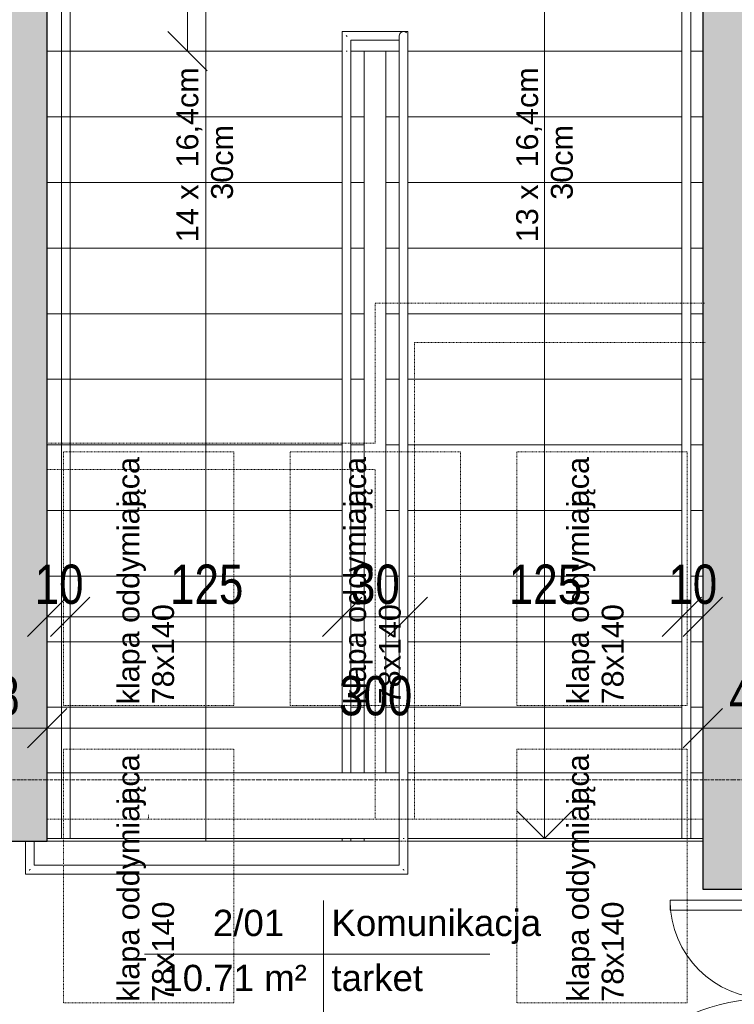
# Model space of a CAD drawing. Header units: centimetres. Extents: x 14827 to 20060, y -10807 to -8443.
# Tile 10 of 21: x 16482 to 16809, y -9471 to -9021. Entities that reach past the tile are written whole.
import ezdxf

# ---------------------------------------------------------------- set-up
doc = ezdxf.new("R2010")
doc.units = ezdxf.units.CM
for name, pattern in [('Aligning Line 1_8_', [0.635, 0.3175, -0.3175]), ('Kreska', [0.635, 0.3175, -0.3175]), ('Linia siatki', [0.9925, 0.47, -0.2175, 0.0875, -0.2175]), ('Ponad', [0.396875, 0.238125, -0.15875])]:
    doc.linetypes.add(name, pattern=pattern)
for name, color, linetype, lineweight in [('A-ANNO-DIMS', 211, 'Continuous', 9), ('A-ANNO-DIMS-100', 211, 'Continuous', 9), ('A-AREA', 32, 'Continuous', 9), ('A-AREA-IDEN', 2, 'Continuous', 9), ('A-DETL', 90, 'Continuous', 9), ('A-DETL-HDLN', 90, 'Kreska', 9), ('A-DETL-THIN', 151, 'Continuous', 9), ('A-DOOR', 31, 'Continuous', 9), ('A-DOOR-FRAM', 31, 'Continuous', 18), ('A-FLOR', 192, 'Continuous', 9), ('A-FLOR-HRAL', 11, 'Continuous', 9), ('A-WALL', 113, 'Continuous', 9), ('A-WALL-PATT', 111, 'Continuous', 25), ('G-ANNO-TEXT', 231, 'Continuous', 9), ('S-GRID', 1, 'Continuous', 9), ('S-STRS', 31, 'Continuous', 9), ('S-STRS-ANNO', 31, 'Continuous', 9)]:
    doc.layers.add(name, color=color, linetype=linetype, lineweight=lineweight)
doc.styles.add('Arial_1', font='arial.ttf', dxfattribs={"height": 12})
doc.styles.add('Arial_2', font='arial.ttf', dxfattribs={"width": 0.8, "height": 18})
doc.styles.add('Arial_3', font='arial.ttf', dxfattribs={"height": 10})
doc.dimstyles.new('Przekątna_-_1_8_mm_Arial', dxfattribs={"dimscale": 30.48, "dimtxt": 18.364669, "dimasz": 0.590551, "dimexe": 0.328084, "dimexo": 0.0625, "dimgap": 0.016404, "dimtad": 1, "dimdec": 0, "dimdsep": 46, "dimtxsty": 'Arial_2', "dimblk1": 'OBLIQUE', "dimblk2": 'OBLIQUE', "dimsah": 1, "dimcen": 0.09, "dimazin": 0, "dimtfac": 1, "dimtdec": 4, "dimtix": 1, "dimtmove": 0, "dimatfit": 3, "dimfxl": 0.328084, "dimfxlon": 1, "dimtvp": 1, "dimtolj": 1, "dimtzin": 0, "dimarcsym": 2})

# ---------------------------------------------------------------- blocks, each defined once
blk = doc.blocks.new('Drzwi-korytarz-niesymetryczne-wpuszczane - 1350 x 2000mm-591046-6_Poziom posadzka II pietra')
at = {"layer": 'A-DOOR', "lineweight": 18}
for p, q in [((-67.5, -6.365), (-67.5, 83.635)), ((-67.5, 83.635), (-63, 83.635)), ((-63, 83.635), (-63, -6.365)), ((67.5, 38.635), (63, 38.635)), ((63, 38.635), (63, -6.365)), ((67.5, -6.365), (67.5, 38.635)), ((-63, -6.365), (-67.5, -6.365)), ((63, -6.365), (67.5, -6.365))]:
    blk.add_line(p, q, dxfattribs=at)
at = {"layer": 'A-DOOR'}
for centre, radius, start, end in [((-67.5, -6.365), 90, 0, 90), ((67.5, -6.365), 45, 90, 180)]:
    blk.add_arc(centre, radius, start, end, dxfattribs=at)
at = {"layer": 'A-DOOR-FRAM'}
for p, q in [((-67.5, -6.365), (-72.5, -6.365)), ((-72.5, -6.365), (-72.5, -21.365)), ((-67.5, -11.34125), (-67.5, -6.365)), ((67.5, -6.365), (67.5, -11.34125)), ((72.5, -6.365), (67.5, -6.365)), ((72.5, -21.365), (72.5, -6.365)), ((-65.9125, -11.34125), (-67.5, -11.34125)), ((-65.9125, -16.44375), (-65.9125, -11.34125)), ((67.5, -11.34125), (65.9125, -11.34125)), ((65.9125, -11.34125), (65.9125, -16.44375)), ((-67.5, -21.365), (-67.5, -16.44375)), ((-67.5, -16.44375), (-65.9125, -16.44375)), ((65.9125, -16.44375), (67.5, -16.44375)), ((67.5, -16.44375), (67.5, -21.365)), ((-72.5, -21.365), (-67.5, -21.365)), ((67.5, -21.365), (72.5, -21.365))]:
    blk.add_line(p, q, dxfattribs=at)
blk = doc.blocks.new('Typ poręczy górnej - Górna poręcz_wewnętrzny_-702195-6_Poziom posadzka II pietra')
at = {"layer": 'A-FLOR-HRAL'}
for p, q in [((16657.66, -9026.43), (16629.58, -9026.43)), ((16629.58, -9026.43), (16629.58, -9034.96)), ((16655.66, -9028.43), (16655.66, -9395.98)), ((16659.66, -9395.98), (16659.66, -9028.43)), ((16633.58, -9030.43), (16655.66, -9030.43)), ((16633.58, -9034.96), (16633.58, -9030.43)), ((16629.58, -9034.96), (16629.58, -9365.47)), ((16633.58, -9365.47), (16633.58, -9034.96)), ((16484.58, -9396.71), (16484.58, -9411.75)), ((16488.58, -9407.75), (16488.58, -9396.71)), ((16629.58, -9395.47), (16629.58, -9396.71)), ((16633.58, -9396.71), (16633.58, -9395.47)), ((16655.66, -9395.98), (16655.66, -9407.75)), ((16659.66, -9411.75), (16659.66, -9395.98)), ((16655.66, -9407.75), (16488.58, -9407.75)), ((16484.58, -9411.75), (16659.66, -9411.75))]:
    blk.add_line(p, q, dxfattribs=at)
at = {"layer": 'A-FLOR-HRAL', "flags": 128}
for points in [[(16657.66, -9026.43), (16657.14, -9026.5), (16656.66, -9026.7), (16656.25, -9027.02), (16655.93, -9027.43), (16655.73, -9027.92), (16655.66, -9028.43)], [(16655.66, -9028.43), (16655.73, -9027.92), (16655.93, -9027.43), (16656.25, -9027.02), (16656.66, -9026.7), (16657.14, -9026.5), (16657.66, -9026.43), (16658.18, -9026.5), (16658.66, -9026.7), (16659.08, -9027.02)], [(16659.08, -9027.02), (16658.66, -9026.7), (16658.18, -9026.5), (16657.66, -9026.43)]]:
    blk.add_lwpolyline(points, dxfattribs=at)
at = {"layer": 'A-FLOR-HRAL'}
for points, knots in [([(16631.35, -9028.2), (16631.38, -9028.23), (16631.46, -9028.31), (16631.58, -9028.43), (16631.7, -9028.55), (16631.78, -9028.63), (16631.82, -9028.67)], [-0.53727163, -0.53727163, -0.53727163, -0.53727163, -0.52083333, -0.5, -0.47916667, -0.46272837, -0.46272837, -0.46272837, -0.46272837]), ([(16486.82, -9409.52), (16486.78, -9409.56), (16486.7, -9409.63), (16486.58, -9409.75), (16486.46, -9409.88), (16486.38, -9409.95), (16486.35, -9409.99)], [0.46272837, 0.46272837, 0.46272837, 0.46272837, 0.47916667, 0.5, 0.52083333, 0.53727163, 0.53727163, 0.53727163, 0.53727163]), ([(16657.43, -9409.52), (16657.46, -9409.56), (16657.54, -9409.63), (16657.66, -9409.75), (16657.78, -9409.88), (16657.86, -9409.95), (16657.9, -9409.99)], [0.46272837, 0.46272837, 0.46272837, 0.46272837, 0.47916667, 0.5, 0.52083333, 0.53727163, 0.53727163, 0.53727163, 0.53727163])]:
    blk.add_open_spline(points, degree=3, knots=knots, dxfattribs=at)
for points in [[(16631.79, -9035.47), (16631.72, -9035.47), (16631.58, -9035.47), (16631.45, -9035.47), (16631.38, -9035.47)], [(16657.46, -9395.48), (16657.53, -9395.47), (16657.66, -9395.47), (16657.8, -9395.47), (16657.87, -9395.48)]]:
    blk.add_open_spline(points, degree=3, dxfattribs=at)
blk = doc.blocks.new('Typ poręczy górnej - Górna poręcz_wewnętrzny_-V4-6_Poziom posadzka II pietra')
at = {"layer": 'A-FLOR-HRAL'}
for p, q in [((16629.58, -9026.43), (16659.66, -9026.43)), ((16629.58, -9035.47), (16629.58, -9026.43)), ((16659.66, -9026.43), (16659.66, -9395.47)), ((16633.58, -9030.43), (16655.66, -9030.43)), ((16633.58, -9035.47), (16633.58, -9030.43)), ((16655.66, -9030.43), (16655.66, -9395.47)), ((16629.58, -9365.47), (16629.58, -9035.47)), ((16633.58, -9365.47), (16633.58, -9035.47)), ((16484.58, -9411.75), (16484.58, -9396.71)), ((16488.58, -9407.75), (16488.58, -9396.71)), ((16629.58, -9396.71), (16629.58, -9395.47)), ((16633.58, -9396.71), (16633.58, -9395.47)), ((16655.66, -9395.47), (16655.66, -9407.75)), ((16659.66, -9395.47), (16659.66, -9411.75)), ((16655.66, -9407.75), (16488.58, -9407.75)), ((16659.66, -9411.75), (16484.58, -9411.75))]:
    blk.add_line(p, q, dxfattribs=at)
blk = doc.blocks.new('Typ poręczy górnej - Górna poręcz_wewnętrzny_-712690-6_Poziom posadzka II pietra')
at = {"layer": 'A-FLOR-HRAL'}
for p, q in [((16785.08, -9005.47), (16785.08, -9036.43)), ((16789.08, -9036.43), (16789.08, -9005.47)), ((16785.08, -9036.43), (16785.08, -9395.47)), ((16789.08, -9395.47), (16789.08, -9036.43))]:
    blk.add_line(p, q, dxfattribs=at)
at = {"layer": 'A-FLOR-HRAL', "flags": 128}
for points in [[(16786.88, -9005.47), (16787.08, -9005.47), (16787.29, -9005.47)], [(16787.29, -9395.47), (16787.08, -9395.47), (16786.88, -9395.47)]]:
    blk.add_lwpolyline(points, dxfattribs=at)
blk = doc.blocks.new('Typ poręczy górnej - Górna poręcz_wewnętrzny_-V5-6_Poziom posadzka II pietra')
at = {"layer": 'A-FLOR-HRAL'}
for p, q in [((16789.08, -9005.47), (16785.08, -9005.47)), ((16785.08, -9005.47), (16785.08, -9395.47)), ((16789.08, -9005.47), (16789.08, -9395.47)), ((16789.08, -9395.47), (16785.08, -9395.47))]:
    blk.add_line(p, q, dxfattribs=at)
blk = doc.blocks.new('Etyk_pom_1_mala - Etyk_pom_1_mala-219433-6_Poziom posadzka II pietra')
at = {"layer": 'A-AREA-IDEN'}
for p, q in [((-0.0958, 0.1444), (-0.0958, -0.3781)), ((-0.9154, -0.1015), (0.6661, -0.1015))]:
    blk.add_line(p, q, dxfattribs=at)
blk = doc.blocks.new('DIMBLOCK159-6_Poziom posadzka II pietra')
at = {"layer": 'A-ANNO-DIMS-100'}
for p, q in [((16446.62, -9345.03), (16446.62, -9335.03)), ((16494.62, -9345.03), (16494.62, -9335.03)), ((16446.62, -9345.03), (16455.62, -9336.03)), ((16494.62, -9345.03), (16503.62, -9336.03)), ((16446.62, -9345.03), (16437.62, -9354.03)), ((16446.62, -9345.03), (16494.62, -9345.03)), ((16446.62, -9345.03), (16446.62, -9355.03)), ((16494.62, -9345.03), (16485.62, -9354.03)), ((16494.62, -9345.03), (16494.62, -9355.03))]:
    blk.add_line(p, q, dxfattribs=at)
at = {"layer": 'A-ANNO-DIMS-100', "color": 0, "insert": (16459.6, -9321.16), "char_height": 18, "width": 26.4451, "attachment_point": 1, "line_spacing_factor": 0.941778, "style": 'Arial_2'}
blk.add_mtext('48', dxfattribs=at)
blk = doc.blocks.new('_Oblique')
at = {"color": 0, "linetype": 'ByBlock', "lineweight": -2}
blk.add_line((-0.5, -0.5), (0.5, 0.5), dxfattribs=at)
blk = doc.blocks.new('DIMBLOCK160-6_Poziom posadzka II pietra')
at = {"layer": 'A-ANNO-DIMS-100'}
for p, q in [((16494.62, -9345.03), (16494.62, -9335.03)), ((16794.62, -9345.03), (16794.62, -9335.03)), ((16494.62, -9345.03), (16503.62, -9336.03)), ((16794.62, -9345.03), (16803.62, -9336.03)), ((16494.62, -9345.03), (16485.62, -9354.03)), ((16494.62, -9345.03), (16794.62, -9345.03)), ((16494.62, -9345.03), (16494.62, -9355.03)), ((16794.62, -9345.03), (16785.62, -9354.03)), ((16794.62, -9345.03), (16794.62, -9355.03))]:
    blk.add_line(p, q, dxfattribs=at)
at = {"layer": 'A-ANNO-DIMS-100', "color": 0, "insert": (16628.09, -9321.16), "char_height": 18, "width": 39.6677, "attachment_point": 1, "line_spacing_factor": 0.941778, "style": 'Arial_2'}
blk.add_mtext('300', dxfattribs=at)
blk = doc.blocks.new('DIMBLOCK161-6_Poziom posadzka II pietra')
at = {"layer": 'A-ANNO-DIMS-100'}
for p, q in [((16794.62, -9345.03), (16794.62, -9335.03)), ((16840.62, -9345.03), (16840.62, -9335.03)), ((16794.62, -9345.03), (16803.62, -9336.03)), ((16840.62, -9345.03), (16849.62, -9336.03)), ((16794.62, -9345.03), (16785.62, -9354.03)), ((16794.62, -9345.03), (16840.62, -9345.03)), ((16794.62, -9345.03), (16794.62, -9355.03)), ((16840.62, -9345.03), (16831.62, -9354.03)), ((16840.62, -9345.03), (16840.62, -9355.03))]:
    blk.add_line(p, q, dxfattribs=at)
at = {"layer": 'A-ANNO-DIMS-100', "color": 0, "insert": (16806.6, -9321.16), "char_height": 18, "width": 26.4451, "attachment_point": 1, "line_spacing_factor": 0.941778, "style": 'Arial_2'}
blk.add_mtext('46', dxfattribs=at)
blk = doc.blocks.new('DIMBLOCK251-6_Poziom posadzka II pietra')
at = {"layer": 'A-ANNO-DIMS-100'}
for p, q in [((16558.83, -8875.47), (16549.83, -8866.47)), ((16558.83, -8875.47), (16548.83, -8875.47)), ((16558.83, -9035.47), (16558.83, -8875.47)), ((16558.83, -8875.47), (16567.83, -8884.47)), ((16558.83, -8875.47), (16568.83, -8875.47)), ((16558.83, -9035.47), (16549.83, -9026.47)), ((16558.83, -9035.47), (16548.83, -9035.47)), ((16558.83, -9035.47), (16567.83, -9044.47)), ((16558.83, -9035.47), (16568.83, -9035.47))]:
    blk.add_line(p, q, dxfattribs=at)
at = {"layer": 'A-ANNO-DIMS-100', "color": 0, "insert": (16534.96, -8972), "char_height": 18, "width": 39.6677, "attachment_point": 1, "rotation": 90, "line_spacing_factor": 0.941778, "style": 'Arial_2'}
blk.add_mtext('160', dxfattribs=at)
blk = doc.blocks.new('DIMBLOCK252-6_Poziom posadzka II pietra')
at = {"layer": 'A-ANNO-DIMS-100'}
for p, q in [((16494.62, -9294.06), (16494.62, -9284.06)), ((16494.62, -9294.06), (16503.62, -9285.06)), ((16505.08, -9294.06), (16505.08, -9284.06)), ((16505.08, -9294.06), (16514.08, -9285.06)), ((16494.62, -9294.06), (16485.62, -9303.06)), ((16494.62, -9294.06), (16505.08, -9294.06)), ((16494.62, -9294.06), (16494.62, -9304.06)), ((16505.08, -9294.06), (16496.08, -9303.06)), ((16505.08, -9294.06), (16505.08, -9304.06))]:
    blk.add_line(p, q, dxfattribs=at)
at = {"layer": 'A-ANNO-DIMS-100', "color": 0, "insert": (16488.83, -9270.19), "char_height": 18, "width": 26.4451, "attachment_point": 1, "line_spacing_factor": 0.941778, "style": 'Arial_2'}
blk.add_mtext('10', dxfattribs=at)
blk = doc.blocks.new('DIMBLOCK253-6_Poziom posadzka II pietra')
at = {"layer": 'A-ANNO-DIMS-100'}
for p, q in [((16505.08, -9294.06), (16505.08, -9284.06)), ((16505.08, -9294.06), (16514.08, -9285.06)), ((16629.58, -9294.06), (16629.58, -9284.06)), ((16629.58, -9294.06), (16638.58, -9285.06)), ((16505.08, -9294.06), (16496.08, -9303.06)), ((16505.08, -9294.06), (16629.58, -9294.06)), ((16505.08, -9294.06), (16505.08, -9304.06)), ((16629.58, -9294.06), (16620.58, -9303.06)), ((16629.58, -9294.06), (16629.58, -9304.06))]:
    blk.add_line(p, q, dxfattribs=at)
at = {"layer": 'A-ANNO-DIMS-100', "color": 0, "insert": (16550.8, -9270.19), "char_height": 18, "width": 39.6677, "attachment_point": 1, "line_spacing_factor": 0.941778, "style": 'Arial_2'}
blk.add_mtext('125', dxfattribs=at)
blk = doc.blocks.new('DIMBLOCK254-6_Poziom posadzka II pietra')
at = {"layer": 'A-ANNO-DIMS-100'}
for p, q in [((16629.58, -9294.06), (16629.58, -9284.06)), ((16629.58, -9294.06), (16638.58, -9285.06)), ((16659.66, -9294.06), (16659.66, -9284.06)), ((16659.66, -9294.06), (16668.66, -9285.06)), ((16629.58, -9294.06), (16620.58, -9303.06)), ((16629.58, -9294.06), (16659.66, -9294.06)), ((16629.58, -9294.06), (16629.58, -9304.06)), ((16659.66, -9294.06), (16650.66, -9303.06)), ((16659.66, -9294.06), (16659.66, -9304.06))]:
    blk.add_line(p, q, dxfattribs=at)
at = {"layer": 'A-ANNO-DIMS-100', "color": 0, "insert": (16633.6, -9270.19), "char_height": 18, "width": 26.4451, "attachment_point": 1, "line_spacing_factor": 0.941778, "style": 'Arial_2'}
blk.add_mtext('30', dxfattribs=at)
blk = doc.blocks.new('DIMBLOCK255-6_Poziom posadzka II pietra')
at = {"layer": 'A-ANNO-DIMS-100'}
for p, q in [((16659.66, -9294.06), (16659.66, -9284.06)), ((16659.66, -9294.06), (16668.66, -9285.06)), ((16785.08, -9294.06), (16785.08, -9284.06)), ((16785.08, -9294.06), (16794.08, -9285.06)), ((16659.66, -9294.06), (16650.66, -9303.06)), ((16659.66, -9294.06), (16785.08, -9294.06)), ((16659.66, -9294.06), (16659.66, -9304.06)), ((16785.08, -9294.06), (16776.08, -9303.06)), ((16785.08, -9294.06), (16785.08, -9304.06))]:
    blk.add_line(p, q, dxfattribs=at)
at = {"layer": 'A-ANNO-DIMS-100', "color": 0, "insert": (16705.84, -9270.19), "char_height": 18, "width": 39.6677, "attachment_point": 1, "line_spacing_factor": 0.941778, "style": 'Arial_2'}
blk.add_mtext('125', dxfattribs=at)
blk = doc.blocks.new('DIMBLOCK256-6_Poziom posadzka II pietra')
at = {"layer": 'A-ANNO-DIMS-100'}
for p, q in [((16785.08, -9294.06), (16785.08, -9284.06)), ((16785.08, -9294.06), (16794.08, -9285.06)), ((16794.62, -9294.06), (16794.62, -9284.06)), ((16794.62, -9294.06), (16803.62, -9285.06)), ((16785.08, -9294.06), (16776.08, -9303.06)), ((16785.08, -9294.06), (16794.62, -9294.06)), ((16785.08, -9294.06), (16785.08, -9304.06)), ((16794.62, -9294.06), (16785.62, -9303.06)), ((16794.62, -9294.06), (16794.62, -9304.06))]:
    blk.add_line(p, q, dxfattribs=at)
at = {"layer": 'A-ANNO-DIMS-100', "color": 0, "insert": (16778.83, -9270.19), "char_height": 18, "width": 26.4451, "attachment_point": 1, "line_spacing_factor": 0.941778, "style": 'Arial_2'}
blk.add_mtext('10', dxfattribs=at)

msp = doc.modelspace()

# ---------------------------------------------------------------- hatches: boundary and pattern name
at = {"layer": 'A-WALL-PATT', "lineweight": 9}
h = msp.add_hatch(color=256, dxfattribs=at)
h.paths.add_polyline_path([(16794.62, -10352.71), (16840.62, -10352.71), (16840.62, -9563.71), (16794.62, -9563.71), (16794.62, -10350.71)])
h.paths.add_polyline_path([(16794.62, -9418.71), (16840.62, -9418.71), (16840.62, -8812.71), (16794.62, -8812.71), (16794.62, -9364.86)])
msp.add_hatch(color=256, dxfattribs=at).paths.add_polyline_path([(16483.27, -9396.71), (16494.62, -9396.71), (16494.62, -8875.71), (16446.62, -8875.71), (16446.62, -9396.71)])

# ---------------------------------------------------------------- linework, layer by layer
at = {"layer": 'A-AREA'}
for p, q in [((16655.66, -9396.71), (16494.62, -9396.71)), ((16794.62, -9396.71), (16659.66, -9396.71))]:
    msp.add_line(p, q, dxfattribs=at)
at = {"layer": 'A-DETL', "linetype": 'Aligning Line 1_8_'}
for p, q in [((16502.02, -9218.64), (16580.02, -9218.64)), ((16502.02, -9334.64), (16502.02, -9218.64)), ((16580.02, -9218.64), (16580.02, -9334.64)), ((16605.77, -9218.64), (16683.77, -9218.64)), ((16605.77, -9334.64), (16605.77, -9218.64)), ((16683.77, -9218.64), (16683.77, -9334.64)), ((16709.52, -9218.64), (16787.52, -9218.64)), ((16709.52, -9334.64), (16709.52, -9218.64)), ((16787.52, -9218.64), (16787.52, -9334.64)), ((16580.02, -9334.64), (16502.02, -9334.64)), ((16683.77, -9334.64), (16605.77, -9334.64)), ((16787.52, -9334.64), (16709.52, -9334.64)), ((16502.02, -9354.64), (16580.02, -9354.64)), ((16502.02, -9470.64), (16502.02, -9354.64)), ((16580.02, -9354.64), (16580.02, -9470.64)), ((16709.52, -9354.64), (16787.52, -9354.64)), ((16709.52, -9470.64), (16709.52, -9354.64)), ((16787.52, -9354.64), (16787.52, -9470.64)), ((16580.02, -9470.64), (16502.02, -9470.64)), ((16787.52, -9470.64), (16709.52, -9470.64))]:
    msp.add_line(p, q, dxfattribs=at)
at = {"layer": 'A-DETL-HDLN'}
for p, q in [((16644.62, -9150.71), (16795.62, -9150.71)), ((16644.62, -9214.71), (16644.62, -9150.71)), ((16662.62, -9168.71), (16662.62, -9386.71)), ((16662.62, -9168.71), (16795.62, -9168.71)), ((16644.62, -9214.71), (16495.16, -9214.71)), ((16494.62, -9226.71), (16644.62, -9226.71)), ((16644.62, -9386.71), (16644.62, -9226.71)), ((16794.62, -9386.71), (16494.62, -9386.71)), ((16540.87, -9386.71), (16540.87, -9384.71)), ((16494.62, -9396.71), (16794.62, -9396.71))]:
    msp.add_line(p, q, dxfattribs=at)
at = {"layer": 'A-DETL-THIN'}
for p, q in [((16501.08, -9395.47), (16501.08, -9005.47)), ((16505.08, -9005.47), (16505.08, -9395.47)), ((16653.52, -9365.47), (16628.08, -9365.47)), ((16649.62, -9365.47), (16629.58, -9365.47)), ((16505.08, -9395.47), (16501.08, -9395.47)), ((16628.08, -9395.47), (16653.52, -9395.47)), ((16649.62, -9395.47), (16629.58, -9395.47))]:
    msp.add_line(p, q, dxfattribs=at)
at = {"layer": 'A-FLOR'}
for p, q in [((16655.66, -9396.71), (16494.62, -9396.71)), ((16794.62, -9396.71), (16659.66, -9396.71))]:
    msp.add_line(p, q, dxfattribs=at)
at = {"layer": 'A-WALL', "lineweight": 25}
for p, q in [((16494.62, -9396.71), (16494.62, -8875.71)), ((16794.62, -8875.71), (16794.62, -9418.71)), ((16446.62, -9396.71), (16494.62, -9396.71)), ((16794.62, -9418.71), (16824.62, -9418.71))]:
    msp.add_line(p, q, dxfattribs=at)
at = {"layer": 'S-GRID', "linetype": 'Linia siatki'}
msp.add_line((14827.42, -9368.71), (18350.45, -9368.71), dxfattribs=at)
at = {"layer": 'S-STRS'}
for p, q in [((16494.62, -9035.47), (16629.58, -9035.47)), ((16633.58, -9035.47), (16639.62, -9035.47)), ((16639.62, -9035.47), (16649.62, -9035.47)), ((16639.62, -9065.47), (16639.62, -9035.47)), ((16655.66, -9035.47), (16649.62, -9035.47)), ((16649.62, -9035.47), (16649.62, -9065.47)), ((16785.08, -9035.47), (16659.66, -9035.47)), ((16794.62, -9035.47), (16789.08, -9035.47)), ((16494.62, -9065.47), (16629.58, -9065.47)), ((16633.58, -9065.47), (16639.62, -9065.47)), ((16639.62, -9095.47), (16639.62, -9065.47)), ((16649.62, -9065.47), (16649.62, -9095.47)), ((16655.66, -9065.47), (16649.62, -9065.47)), ((16785.08, -9065.47), (16659.66, -9065.47)), ((16794.62, -9065.47), (16789.08, -9065.47)), ((16494.62, -9095.47), (16629.58, -9095.47)), ((16633.58, -9095.47), (16639.62, -9095.47)), ((16639.62, -9125.47), (16639.62, -9095.47)), ((16649.62, -9095.47), (16649.62, -9125.47)), ((16655.66, -9095.47), (16649.62, -9095.47)), ((16785.08, -9095.47), (16659.66, -9095.47)), ((16794.62, -9095.47), (16789.08, -9095.47)), ((16494.62, -9125.47), (16629.58, -9125.47)), ((16633.58, -9125.47), (16639.62, -9125.47)), ((16639.62, -9155.47), (16639.62, -9125.47)), ((16649.62, -9125.47), (16649.62, -9155.47)), ((16655.66, -9125.47), (16649.62, -9125.47)), ((16785.08, -9125.47), (16659.66, -9125.47)), ((16794.62, -9125.47), (16789.08, -9125.47)), ((16494.62, -9155.47), (16629.58, -9155.47)), ((16633.58, -9155.47), (16639.62, -9155.47)), ((16639.62, -9185.47), (16639.62, -9155.47)), ((16649.62, -9155.47), (16649.62, -9185.47)), ((16655.66, -9155.47), (16649.62, -9155.47)), ((16785.08, -9155.47), (16659.66, -9155.47)), ((16794.62, -9155.47), (16789.08, -9155.47)), ((16494.62, -9185.47), (16629.58, -9185.47)), ((16633.58, -9185.47), (16639.62, -9185.47)), ((16639.62, -9215.47), (16639.62, -9185.47)), ((16649.62, -9185.47), (16649.62, -9215.47)), ((16655.66, -9185.47), (16649.62, -9185.47)), ((16785.08, -9185.47), (16659.66, -9185.47)), ((16794.62, -9185.47), (16789.08, -9185.47)), ((16494.62, -9215.47), (16629.58, -9215.47)), ((16633.58, -9215.47), (16639.62, -9215.47)), ((16639.62, -9245.47), (16639.62, -9215.47)), ((16649.62, -9215.47), (16649.62, -9245.47)), ((16655.66, -9215.47), (16649.62, -9215.47)), ((16785.08, -9215.47), (16659.66, -9215.47)), ((16794.62, -9215.47), (16789.08, -9215.47)), ((16494.62, -9245.47), (16629.58, -9245.47)), ((16633.58, -9245.47), (16639.62, -9245.47)), ((16639.62, -9275.47), (16639.62, -9245.47)), ((16649.62, -9245.47), (16649.62, -9275.47)), ((16655.66, -9245.47), (16649.62, -9245.47)), ((16785.08, -9245.47), (16659.66, -9245.47)), ((16794.62, -9245.47), (16789.08, -9245.47)), ((16494.62, -9275.47), (16629.58, -9275.47)), ((16633.58, -9275.47), (16639.62, -9275.47)), ((16639.62, -9305.47), (16639.62, -9275.47)), ((16649.62, -9275.47), (16649.62, -9305.47)), ((16655.66, -9275.47), (16649.62, -9275.47)), ((16785.08, -9275.47), (16659.66, -9275.47)), ((16794.62, -9275.47), (16789.08, -9275.47)), ((16494.62, -9305.47), (16629.58, -9305.47)), ((16633.58, -9305.47), (16639.62, -9305.47)), ((16639.62, -9335.47), (16639.62, -9305.47)), ((16649.62, -9305.47), (16649.62, -9335.47)), ((16655.66, -9305.47), (16649.62, -9305.47)), ((16785.08, -9305.47), (16659.66, -9305.47)), ((16794.62, -9305.47), (16789.08, -9305.47)), ((16494.62, -9335.47), (16629.58, -9335.47)), ((16633.58, -9335.47), (16639.62, -9335.47)), ((16639.62, -9365.47), (16639.62, -9335.47)), ((16649.62, -9335.47), (16649.62, -9365.47)), ((16655.66, -9335.47), (16649.62, -9335.47)), ((16785.08, -9335.47), (16659.66, -9335.47)), ((16794.62, -9335.47), (16789.08, -9335.47)), ((16494.62, -9365.47), (16628.08, -9365.47)), ((16655.66, -9365.47), (16653.52, -9365.47)), ((16785.08, -9365.47), (16659.66, -9365.47)), ((16794.62, -9365.47), (16789.08, -9365.47)), ((16494.62, -9395.47), (16628.08, -9395.47)), ((16639.62, -9396.71), (16639.62, -9395.47)), ((16655.66, -9395.47), (16653.52, -9395.47)), ((16785.08, -9395.47), (16659.66, -9395.47)), ((16794.62, -9395.47), (16789.08, -9395.47))]:
    msp.add_line(p, q, dxfattribs=at)
at = {"layer": 'S-STRS', "linetype": 'Ponad'}
for p, q in [((16494.62, -9035.47), (16629.58, -9035.47)), ((16633.58, -9035.47), (16639.62, -9035.47)), ((16655.66, -9035.47), (16649.62, -9035.47)), ((16785.08, -9035.47), (16659.66, -9035.47)), ((16794.62, -9035.47), (16789.08, -9035.47)), ((16494.62, -9065.47), (16629.58, -9065.47)), ((16633.58, -9065.47), (16639.62, -9065.47)), ((16655.66, -9065.47), (16649.62, -9065.47)), ((16785.08, -9065.47), (16659.66, -9065.47)), ((16794.62, -9065.47), (16789.08, -9065.47)), ((16494.62, -9095.47), (16629.58, -9095.47)), ((16633.58, -9095.47), (16639.62, -9095.47)), ((16655.66, -9095.47), (16649.62, -9095.47)), ((16785.08, -9095.47), (16659.66, -9095.47)), ((16794.62, -9095.47), (16789.08, -9095.47)), ((16494.62, -9125.47), (16629.58, -9125.47)), ((16633.58, -9125.47), (16639.62, -9125.47)), ((16655.66, -9125.47), (16649.62, -9125.47)), ((16785.08, -9125.47), (16659.66, -9125.47)), ((16794.62, -9125.47), (16789.08, -9125.47)), ((16494.62, -9155.47), (16629.58, -9155.47)), ((16633.58, -9155.47), (16639.62, -9155.47)), ((16655.66, -9155.47), (16649.62, -9155.47)), ((16785.08, -9155.47), (16659.66, -9155.47)), ((16794.62, -9155.47), (16789.08, -9155.47)), ((16494.62, -9185.47), (16629.58, -9185.47)), ((16633.58, -9185.47), (16639.62, -9185.47)), ((16655.66, -9185.47), (16649.62, -9185.47)), ((16785.08, -9185.47), (16659.66, -9185.47)), ((16794.62, -9185.47), (16789.08, -9185.47)), ((16494.62, -9215.47), (16629.58, -9215.47)), ((16633.58, -9215.47), (16639.62, -9215.47)), ((16655.66, -9215.47), (16649.62, -9215.47)), ((16785.08, -9215.47), (16659.66, -9215.47)), ((16794.62, -9215.47), (16789.08, -9215.47)), ((16494.62, -9245.47), (16629.58, -9245.47)), ((16633.58, -9245.47), (16639.62, -9245.47)), ((16655.66, -9245.47), (16649.62, -9245.47)), ((16785.08, -9245.47), (16659.66, -9245.47)), ((16794.62, -9245.47), (16789.08, -9245.47)), ((16494.62, -9275.47), (16629.58, -9275.47)), ((16633.58, -9275.47), (16639.62, -9275.47)), ((16655.66, -9275.47), (16649.62, -9275.47)), ((16785.08, -9275.47), (16659.66, -9275.47)), ((16794.62, -9275.47), (16789.08, -9275.47)), ((16494.62, -9305.47), (16629.58, -9305.47)), ((16633.58, -9305.47), (16639.62, -9305.47)), ((16655.66, -9305.47), (16649.62, -9305.47)), ((16785.08, -9305.47), (16659.66, -9305.47)), ((16794.62, -9305.47), (16789.08, -9305.47)), ((16494.62, -9335.47), (16629.58, -9335.47)), ((16633.58, -9335.47), (16639.62, -9335.47)), ((16655.66, -9335.47), (16649.62, -9335.47)), ((16785.08, -9335.47), (16659.66, -9335.47)), ((16794.62, -9335.47), (16789.08, -9335.47)), ((16494.62, -9365.47), (16628.08, -9365.47)), ((16655.66, -9365.47), (16653.52, -9365.47)), ((16785.08, -9365.47), (16659.66, -9365.47)), ((16794.62, -9365.47), (16789.08, -9365.47)), ((16494.62, -9395.47), (16628.08, -9395.47))]:
    msp.add_line(p, q, dxfattribs=at)
at = {"layer": 'S-STRS-ANNO'}
for p, q in [((16567.12, -9035.47), (16567.12, -8955.47)), ((16722.12, -8955.47), (16722.12, -9035.47)), ((16567.12, -9065.47), (16567.12, -9035.47)), ((16722.12, -9035.47), (16722.12, -9065.47)), ((16567.12, -9095.47), (16567.12, -9065.47)), ((16722.12, -9065.47), (16722.12, -9095.47)), ((16567.12, -9125.47), (16567.12, -9095.47)), ((16722.12, -9095.47), (16722.12, -9125.47)), ((16567.12, -9155.47), (16567.12, -9125.47)), ((16722.12, -9125.47), (16722.12, -9155.47)), ((16567.12, -9185.47), (16567.12, -9155.47)), ((16722.12, -9155.47), (16722.12, -9185.47)), ((16567.12, -9215.47), (16567.12, -9185.47)), ((16722.12, -9185.47), (16722.12, -9215.47)), ((16567.12, -9245.47), (16567.12, -9215.47)), ((16722.12, -9215.47), (16722.12, -9245.47)), ((16567.12, -9275.47), (16567.12, -9245.47)), ((16722.12, -9245.47), (16722.12, -9275.47)), ((16567.12, -9305.47), (16567.12, -9275.47)), ((16722.12, -9275.47), (16722.12, -9305.47)), ((16567.12, -9335.47), (16567.12, -9305.47)), ((16722.12, -9305.47), (16722.12, -9335.47)), ((16567.12, -9365.47), (16567.12, -9335.47)), ((16722.12, -9335.47), (16722.12, -9365.47)), ((16567.12, -9395.47), (16567.12, -9365.47)), ((16722.12, -9365.47), (16722.12, -9395.47)), ((16722.12, -9395.47), (16709.62, -9382.97)), ((16722.12, -9395.47), (16734.62, -9382.97)), ((16567.12, -9396.71), (16567.12, -9395.47))]:
    msp.add_line(p, q, dxfattribs=at)

# ---------------------------------------------------------------- block references
at = {"layer": 'A-AREA-IDEN', "xscale": 99.99999999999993, "yscale": 99.99999999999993, "zscale": 99.99999999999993}
msp.add_blockref('Etyk_pom_1_mala - Etyk_pom_1_mala-219433-6_Poziom posadzka II pietra', (16630.58, -9438.26), dxfattribs=at)
at = {"layer": 'A-DOOR', "rotation": 89.99999999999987}
msp.add_blockref('Drzwi-korytarz-niesymetryczne-wpuszczane - 1350 x 2000mm-591046-6_Poziom posadzka II pietra', (16818.26, -9491.21), dxfattribs=at)
at = {"layer": 'A-FLOR-HRAL'}
for name in ['Typ poręczy górnej - Górna poręcz_wewnętrzny_-712690-6_Poziom posadzka II pietra', 'Typ poręczy górnej - Górna poręcz_wewnętrzny_-V5-6_Poziom posadzka II pietra', 'Typ poręczy górnej - Górna poręcz_wewnętrzny_-702195-6_Poziom posadzka II pietra', 'Typ poręczy górnej - Górna poręcz_wewnętrzny_-V4-6_Poziom posadzka II pietra']:
    msp.add_blockref(name, (0, 0), dxfattribs=at)

# ---------------------------------------------------------------- texts
at = {"layer": 'A-AREA-IDEN', "char_height": 12, "attachment_point": 1, "style": 'Arial_1'}
for s, insert, width in [('2/01', (16570.39, -9428.09), 42.4894), ('Komunikacja', (16624.67, -9428.09), 124.2616), ('10.71 m²', (16547.26, -9453.26), 85.7806), ('tarket', (16624.67, -9453.26), 55.3164)]:
    msp.add_mtext(s, dxfattribs=dict(at, insert=insert, width=width))
at = {"layer": 'G-ANNO-TEXT', "color": 7, "char_height": 10, "attachment_point": 1, "rotation": 90, "style": 'Arial_3'}
for s, insert, width in [('14 x  16,4cm', (16553.71, -9122.76), 97.0042), ('13 x  16,4cm', (16709.21, -9122.76), 97.0042), ('     30cm', (16569.58, -9122.76), 64.9367), ('     30cm', (16725.08, -9122.76), 64.9367), ('ąca ', (16526.73, -9243.53), 32.8692), ('ąca ', (16630.48, -9243.53), 32.8692), ('ąca ', (16732.48, -9243.53), 32.8692), ('klapa oddymiaj', (16526.73, -9334.15), 109.8312), ('klapa oddymiaj', (16630.48, -9334.15), 109.8312), ('klapa oddymiaj', (16732.48, -9334.15), 109.8312), ('78x140', (16542.6, -9334.15), 56.1181), ('78x140', (16646.35, -9334.15), 56.1181), ('78x140', (16748.35, -9334.15), 56.1181), ('ąca ', (16526.73, -9379.53), 32.8692), ('ąca ', (16732.48, -9379.53), 32.8692), ('klapa oddymiaj', (16526.73, -9470.15), 109.8312), ('klapa oddymiaj', (16732.48, -9470.15), 109.8312), ('78x140', (16542.6, -9470.15), 56.1181), ('78x140', (16748.35, -9470.15), 56.1181)]:
    msp.add_mtext(s, dxfattribs=dict(at, insert=insert, width=width))

# ---------------------------------------------------------------- dimensions: what is measured, and where the dimension line sits
at = {"layer": 'A-ANNO-DIMS'}
dim = msp.add_linear_dim(base=(16558.83, -8875.47), p1=(16548.83, -9035.47), p2=(16548.83, -8875.47), angle=90, dimstyle='Przekątna_-_1_8_mm_Arial', override={"dimpost": '<>', "dimfxl": 160}, dxfattribs=at)
dim.commit()
dim.dimension.update_dxf_attribs({"geometry": 'DIMBLOCK251-6_Poziom posadzka II pietra', "text_midpoint": (16549.14, -8955.47)})
for base, p1, p2, override, picture, middle in [((16505.08, -9294.06), (16494.62, -9284.06), (16505.08, -9284.06), {"dimpost": '<>', "dimfxl": 10.46}, 'DIMBLOCK252-6_Poziom posadzka II pietra', (16499.85, -9284.37)), ((16629.58255481, -9294.06200678), (16505.08255481, -9284.06200678), (16629.58255481, -9284.06200678), {"dimpost": '<>', "dimfxl": 124.5}, 'DIMBLOCK253-6_Poziom posadzka II pietra', (16567.33255481, -9284.37169295)), ((16659.66, -9294.06), (16629.58, -9284.06), (16659.66, -9284.06), {"dimpost": '<>', "dimfxl": 30.08}, 'DIMBLOCK254-6_Poziom posadzka II pietra', (16644.62, -9284.37)), ((16785.08, -9294.06), (16659.66, -9284.06), (16785.08, -9284.06), {"dimpost": '<>', "dimfxl": 125.42}, 'DIMBLOCK255-6_Poziom posadzka II pietra', (16722.37, -9284.37)), ((16794.62, -9294.06), (16785.08, -9284.06), (16794.62, -9284.06), {"dimpost": '<>', "dimfxl": 9.54}, 'DIMBLOCK256-6_Poziom posadzka II pietra', (16789.85, -9284.37)), ((16494.62, -9345.03), (16446.62, -9335.03), (16494.62, -9335.03), {"dimpost": '<>', "dimfxl": 48}, 'DIMBLOCK159-6_Poziom posadzka II pietra', (16470.62, -9335.34)), ((16794.62, -9345.03), (16494.62, -9335.03), (16794.62, -9335.03), {"dimpost": '<>', "dimfxl": 300}, 'DIMBLOCK160-6_Poziom posadzka II pietra', (16644.62, -9335.33)), ((16840.62, -9345.03), (16794.62, -9335.03), (16840.62, -9335.03), {"dimpost": '<>', "dimfxl": 46}, 'DIMBLOCK161-6_Poziom posadzka II pietra', (16817.62, -9335.34))]:
    dim = msp.add_linear_dim(base=base, p1=p1, p2=p2, dimstyle='Przekątna_-_1_8_mm_Arial', override=override, dxfattribs=at)
    dim.commit()
    dim.dimension.update_dxf_attribs({"geometry": picture, "text_midpoint": middle})

doc.saveas('drawing.dxf')
